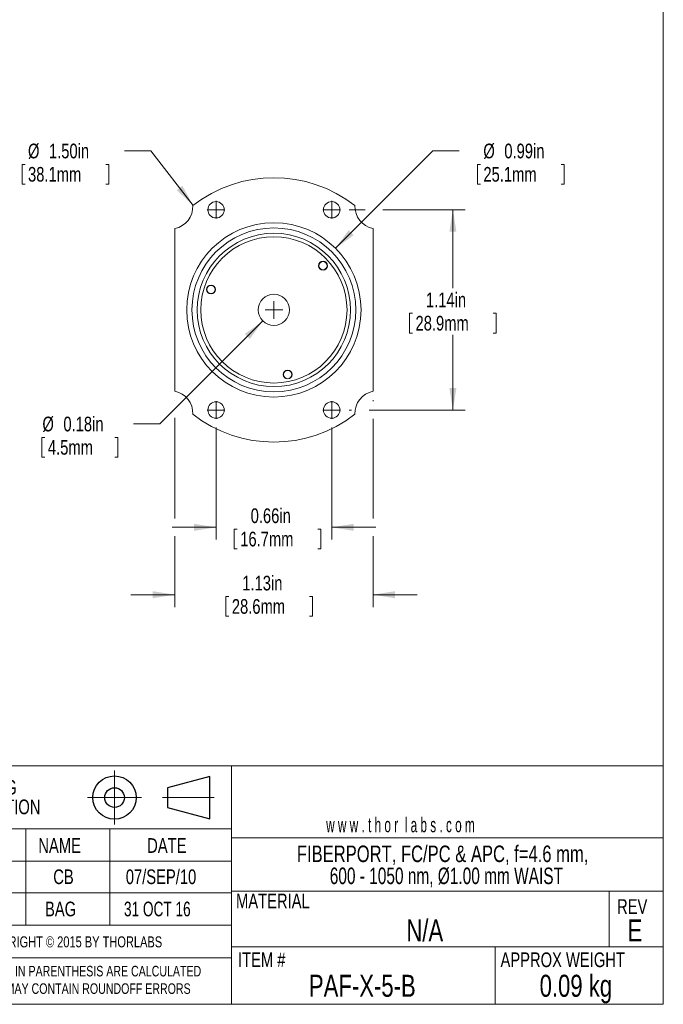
# Model space of a CAD drawing. Header units: inches. Extents: x 0.1 to 10.9, y 0 to 8.5.
# Tile 3 of 12: x 7.3 to 10.9, y 0 to 5.6. Entities that reach past the tile are written whole.
import ezdxf

# ---------------------------------------------------------------- set-up
doc = ezdxf.new("R2010")
doc.units = ezdxf.units.IN
doc.header["$MEASUREMENT"] = 0
doc.header["$PDSIZE"] = -1
doc.linetypes.add('CENTERX2', pattern=[0.8, 0.5, -0.1, 0.1, -0.1])
doc.styles.add('SLDTEXTSTYLE0', font='TXT', dxfattribs={"width": 0.75})
doc.styles.add('SLDTEXTSTYLE1', font='TXT', dxfattribs={"width": 0.6})
doc.styles.add('SLDTEXTSTYLE2', font='TXT', dxfattribs={"width": 0.698276})
doc.styles.add('SLDTEXTSTYLE3', font='TXT', dxfattribs={"width": 0.694444})
doc.dimstyles.new('SLDDIMSTYLE3', dxfattribs={"dimtxt": 0.083333, "dimasz": 0.125, "dimexe": 0, "dimexo": 0.0625, "dimgap": 0.020833, "dimtad": 0, "dimtih": 1, "dimtoh": 1, "dimrnd": 1e-09, "dimdsep": 46, "dimtxsty": 'SLDTEXTSTYLE0', "dimsah": 1, "dimcen": 0.09, "dimadec": 0, "dimazin": 2, "dimtfac": 1, "dimtmove": 0, "dimatfit": 0, "dimfxl": 1, "dimfrac": 2, "dimtolj": 1, "dimtzin": 12, "dimarcsym": 0})
doc.dimstyles.new('SLDDIMSTYLE4', dxfattribs={"dimtxt": 0.083333, "dimasz": 0.125, "dimexe": 0, "dimexo": 0.0625, "dimgap": 0.020833, "dimtad": 0, "dimtih": 1, "dimtoh": 1, "dimrnd": 1e-09, "dimzin": 12, "dimdsep": 46, "dimtxsty": 'SLDTEXTSTYLE0', "dimsah": 1, "dimcen": 0.09, "dimadec": 0, "dimazin": 3, "dimtfac": 1, "dimtofl": 0, "dimtmove": 0, "dimatfit": 3, "dimfxl": 1, "dimfrac": 2, "dimtolj": 1, "dimtzin": 12, "dimarcsym": 0})
doc.dimstyles.new('SLDDIMSTYLE5', dxfattribs={"dimtxt": 0.083333, "dimasz": 0.125, "dimexe": 0, "dimexo": 0.0625, "dimgap": 0.020833, "dimtad": 0, "dimtih": 1, "dimtoh": 1, "dimrnd": 1e-09, "dimdsep": 46, "dimtxsty": 'SLDTEXTSTYLE0', "dimsah": 1, "dimcen": 0, "dimadec": 0, "dimazin": 2, "dimtfac": 1, "dimtofl": 0, "dimtmove": 0, "dimatfit": 3, "dimfxl": 1, "dimfrac": 2, "dimtolj": 1, "dimtzin": 12, "dimarcsym": 0})
doc.dimstyles.new('SLDDIMSTYLE6', dxfattribs={"dimtxt": 0.083333, "dimasz": 0.125, "dimexe": 0, "dimexo": 0.0625, "dimgap": 0.020833, "dimtad": 0, "dimtih": 1, "dimtoh": 1, "dimrnd": 1e-09, "dimzin": 12, "dimdsep": 46, "dimtxsty": 'SLDTEXTSTYLE0', "dimsah": 1, "dimcen": 0.09, "dimadec": 0, "dimazin": 3, "dimtfac": 1, "dimtmove": 0, "dimatfit": 0, "dimfxl": 1, "dimfrac": 2, "dimtolj": 1, "dimtzin": 12, "dimarcsym": 0})
doc.dimstyles.new('SLDDIMSTYLE7', dxfattribs={"dimtxt": 0.083333, "dimasz": 0.125, "dimexe": 0, "dimexo": 0.0625, "dimgap": 0.020833, "dimtad": 0, "dimtih": 1, "dimtoh": 1, "dimrnd": 1e-09, "dimzin": 4, "dimdsep": 46, "dimtxsty": 'SLDTEXTSTYLE0', "dimsah": 1, "dimcen": 0, "dimadec": 0, "dimazin": 1, "dimtfac": 1, "dimtofl": 0, "dimtmove": 0, "dimatfit": 3, "dimfxl": 1, "dimfrac": 2, "dimtolj": 1, "dimtzin": 12, "dimarcsym": 0})

# ---------------------------------------------------------------- blocks, each defined once
blk = doc.blocks.new('Third Angle Projection Block')
at = {"color": 7, "linetype": 'CENTERX2', "lineweight": 0}
for p, q in [((3.9951, 0.9376), (3.9951, 0.5538)), ((3.8033, 0.7457), (4.187, 0.7457)), ((4.3361, 0.7457), (4.7029, 0.7457))]:
    blk.add_line(p, q, dxfattribs=at)
at = {"color": 7, "linetype": 'Continuous', "lineweight": 30}
for p, q in [((4.6701, 0.8957), (4.3701, 0.8153)), ((4.6701, 0.5957), (4.6701, 0.8957)), ((4.3701, 0.8153), (4.3701, 0.6761)), ((4.3701, 0.6761), (4.6701, 0.5957))]:
    blk.add_line(p, q, dxfattribs=at)
for radius in [0.1536, 0.0696]:
    blk.add_circle((3.9951, 0.7457), radius, dxfattribs=at)
at = {"color": 7, "linetype": 'Continuous', "lineweight": 0}
blk.add_point((3.9951, 0.7457), dxfattribs=at)
blk = doc.blocks.new('SW_NOTE_0')
at = {"color": 0, "linetype": 'Continuous', "lineweight": 0, "char_height": 0.06, "attachment_point": 2, "style": 'SLDTEXTSTYLE0'}
for s, insert in [('VALUES IN PARENTHESIS ARE CALCULATED', (0.7837, 0.0773)), ('AND MAY CONTAIN ROUNDOFF ERRORS', (0.7826, -0.022))]:
    blk.add_mtext(s, dxfattribs=dict(at, insert=insert))
blk = doc.blocks.new('SW_NOTE_1')
at = {"color": 0, "linetype": 'Continuous', "lineweight": 0, "char_height": 0.08333, "attachment_point": 1, "style": 'SLDTEXTSTYLE0'}
for s, insert in [('DRAWING', (0, 0.1074)), ('PROJECTION', (0, -0.0037))]:
    blk.add_mtext(s, dxfattribs=dict(at, insert=insert))
blk = doc.blocks.new('SW_NOTE_3')
at = {"color": 0, "linetype": 'Continuous', "lineweight": 0, "char_height": 0.09375, "attachment_point": 2}
for s, insert, style in [('FIBERPORT, FC/PC & APC, f=4.6 mm,', (1.062, 0.1209), 'SLDTEXTSTYLE0'), ('600 - 1050 nm, Ø1.00 mm WAIST', (1.0833, -0.0041), 'SLDTEXTSTYLE2')]:
    blk.add_mtext(s, dxfattribs=dict(at, insert=insert, style=style))
blk = doc.blocks.new('SW_NOTE_9')
at = {"color": 0, "linetype": 'Continuous', "lineweight": 0, "char_height": 0.083333, "attachment_point": 1, "style": 'SLDTEXTSTYLE0'}
for s, insert in [('ASPHERIC LENS', (0.023, 0.0316)), ('f= 4.6mm, NA=0.47', (0.023, -0.0795)), ('AR COATED 600- 1050', (0.023, -0.1906))]:
    blk.add_mtext(s, dxfattribs=dict(at, insert=insert))
blk = doc.blocks.new('_D_7')
at = {"color": 7, "linetype": 'Continuous', "lineweight": 0}
for p, q in [((9.1631, 4.5431), (9.253, 4.5431)), ((9.353, 4.5431), (9.8207, 4.5431)), ((9.7507, 4.5431), (9.7507, 4.0986)), ((9.505, 3.9563), (9.505, 3.8439)), ((9.505, 3.9563), (9.5219, 3.9563)), ((9.9963, 3.9563), (9.9794, 3.9563)), ((9.9963, 3.9563), (9.9963, 3.8439)), ((9.505, 3.8439), (9.5219, 3.8439)), ((9.7507, 3.4069), (9.7507, 3.834)), ((9.9963, 3.8439), (9.9794, 3.8439)), ((9.1631, 3.4069), (9.1748, 3.4069)), ((9.2748, 3.4069), (9.8207, 3.4069))]:
    blk.add_line(p, q, dxfattribs=at)
for points in [[(9.7507, 4.5431), (9.7307, 4.4181), (9.7707, 4.4181)], [(9.7507, 3.4069), (9.7707, 3.5319), (9.7307, 3.5319)]]:
    blk.add_solid(points, dxfattribs=at)
at = {"color": 7, "linetype": 'Continuous', "lineweight": 0, "char_height": 0.08333, "attachment_point": 1, "style": 'SLDTEXTSTYLE0'}
for s, insert in [('1.14in', (9.598, 4.0737)), ('28.9mm', (9.5388, 3.9414))]:
    blk.add_mtext(s, dxfattribs=dict(at, insert=insert))
blk = doc.blocks.new('_D_8')
at = {"color": 7, "linetype": 'Continuous', "lineweight": 0}
for p, q in [((9.0847, 4.3247), (9.637, 4.8772)), ((9.637, 4.8772), (9.787, 4.8772)), ((9.89, 4.8011), (9.89, 4.6887)), ((9.89, 4.8011), (9.9069, 4.8011)), ((10.3813, 4.8011), (10.3644, 4.8011)), ((10.3813, 4.8011), (10.3813, 4.6887)), ((9.89, 4.6887), (9.9069, 4.6887)), ((10.3813, 4.6887), (10.3644, 4.6887))]:
    blk.add_line(p, q, dxfattribs=at)
blk.add_solid([(9.0847, 4.3247), (9.1872, 4.399), (9.159, 4.4273)], dxfattribs=at)
at = {"color": 7, "linetype": 'Continuous', "lineweight": 0, "char_height": 0.08333, "attachment_point": 1, "style": 'SLDTEXTSTYLE0'}
for s, insert in [('%%c', (9.9234, 4.9185)), ('0.99in', (10.0425, 4.9185)), ('25.1mm', (9.9238, 4.7862))]:
    blk.add_mtext(s, dxfattribs=dict(at, insert=insert))
blk = doc.blocks.new('_D_9')
at = {"color": 7, "linetype": 'Continuous', "lineweight": 0}
for p, q in [((8.6726, 3.9124), (8.0886, 3.3278)), ((8.0886, 3.3278), (7.9386, 3.3278)), ((7.4193, 3.2517), (7.4193, 3.1393)), ((7.4193, 3.2517), (7.4362, 3.2517)), ((7.849, 3.2517), (7.8321, 3.2517)), ((7.849, 3.2517), (7.849, 3.1393)), ((7.4193, 3.1393), (7.4362, 3.1393)), ((7.849, 3.1393), (7.8321, 3.1393))]:
    blk.add_line(p, q, dxfattribs=at)
blk.add_solid([(8.6726, 3.9124), (8.5701, 3.8381), (8.5984, 3.8098)], dxfattribs=at)
at = {"color": 7, "linetype": 'Continuous', "lineweight": 0, "char_height": 0.08333, "attachment_point": 1, "style": 'SLDTEXTSTYLE0'}
for s, insert in [('%%c', (7.4219, 3.3691)), ('0.18in', (7.541, 3.3691)), ('4.5mm', (7.4531, 3.2368))]:
    blk.add_mtext(s, dxfattribs=dict(at, insert=insert))
blk = doc.blocks.new('_D_10')
at = {"color": 7, "linetype": 'Continuous', "lineweight": 0}
for p, q in [((8.1726, 3.463), (8.1726, 3.4619)), ((9.2976, 3.463), (9.2976, 3.4569)), ((8.1726, 3.3619), (8.1726, 2.7912)), ((9.2976, 3.3569), (9.2976, 2.7912)), ((8.1726, 2.6912), (8.1726, 2.2889)), ((9.2976, 2.6912), (9.2976, 2.2889)), ((8.1726, 2.3589), (7.9226, 2.3589)), ((8.4629, 2.3489), (8.4629, 2.2365)), ((8.4629, 2.3489), (8.4798, 2.3489)), ((8.9542, 2.3489), (8.9373, 2.3489)), ((8.9542, 2.3489), (8.9542, 2.2365)), ((9.2976, 2.3589), (9.5476, 2.3589)), ((8.4629, 2.2365), (8.4798, 2.2365)), ((8.9542, 2.2365), (8.9373, 2.2365))]:
    blk.add_line(p, q, dxfattribs=at)
for points in [[(8.1726, 2.3589), (8.0476, 2.3789), (8.0476, 2.3389)], [(9.2976, 2.3589), (9.4226, 2.3389), (9.4226, 2.3789)]]:
    blk.add_solid(points, dxfattribs=at)
at = {"color": 7, "linetype": 'Continuous', "lineweight": 0, "char_height": 0.08333, "attachment_point": 1, "style": 'SLDTEXTSTYLE0'}
for s, insert in [('1.13in', (8.5559, 2.4663)), ('28.6mm', (8.4967, 2.334))]:
    blk.add_mtext(s, dxfattribs=dict(at, insert=insert))
blk = doc.blocks.new('_D_11')
at = {"color": 7, "linetype": 'Continuous', "lineweight": 0}
for p, q in [((8.0375, 4.8772), (7.8875, 4.8772)), ((8.2763, 4.5683), (8.0375, 4.8772)), ((7.3066, 4.8011), (7.3066, 4.6887)), ((7.3066, 4.8011), (7.3234, 4.8011)), ((7.7978, 4.8011), (7.781, 4.8011)), ((7.7978, 4.8011), (7.7978, 4.6887)), ((7.3066, 4.6887), (7.3234, 4.6887)), ((7.7978, 4.6887), (7.781, 4.6887))]:
    blk.add_line(p, q, dxfattribs=at)
blk.add_solid([(8.2763, 4.5683), (8.2157, 4.6794), (8.1841, 4.6549)], dxfattribs=at)
at = {"color": 7, "linetype": 'Continuous', "lineweight": 0, "char_height": 0.08333, "attachment_point": 1, "style": 'SLDTEXTSTYLE0'}
for s, insert in [('%%c', (7.34, 4.9185)), ('1.50in', (7.4591, 4.9185)), ('38.1mm', (7.3403, 4.7862))]:
    blk.add_mtext(s, dxfattribs=dict(at, insert=insert))
blk = doc.blocks.new('_D_12')
at = {"color": 7, "linetype": 'Continuous', "lineweight": 0}
for p, q in [((8.4071, 3.3069), (8.4071, 2.6712)), ((9.0631, 3.3069), (9.0631, 2.6712)), ((8.4071, 2.7412), (8.1571, 2.7412)), ((9.0631, 2.7412), (9.3131, 2.7412)), ((8.5104, 2.7313), (8.5104, 2.6189)), ((8.5104, 2.7313), (8.5273, 2.7313)), ((9.0017, 2.7313), (8.9848, 2.7313)), ((9.0017, 2.7313), (9.0017, 2.6189)), ((8.5104, 2.6189), (8.5273, 2.6189)), ((9.0017, 2.6189), (8.9848, 2.6189))]:
    blk.add_line(p, q, dxfattribs=at)
for points in [[(8.4071, 2.7412), (8.2821, 2.7612), (8.2821, 2.7212)], [(9.0631, 2.7412), (9.1881, 2.7212), (9.1881, 2.7612)]]:
    blk.add_solid(points, dxfattribs=at)
at = {"color": 7, "linetype": 'Continuous', "lineweight": 0, "char_height": 0.08333, "attachment_point": 1, "style": 'SLDTEXTSTYLE0'}
for s, insert in [('0.66in', (8.6034, 2.8487)), ('16.7mm', (8.5442, 2.7164))]:
    blk.add_mtext(s, dxfattribs=dict(at, insert=insert))
blk = doc.blocks.new('SW_CENTERMARKSYMBOL_4')
at = {"color": 0, "linetype": 'Continuous', "lineweight": 0}
for q in [(-0.05, 0), (0, 0.05), (0, -0.05), (0.05, 0)]:
    blk.add_line((0, 0), q, dxfattribs=at)
blk = doc.blocks.new('SW_CENTERMARKSYMBOL_5')
at = {"color": 0, "linetype": 'Continuous', "lineweight": 0}
for q in [(-0.05, 0), (0, 0.05), (0, -0.05), (0.05, 0)]:
    blk.add_line((0, 0), q, dxfattribs=at)
blk = doc.blocks.new('SW_CENTERMARKSYMBOL_6')
at = {"color": 0, "linetype": 'Continuous', "lineweight": 0}
for q in [(-0.05, 0), (0, 0.05), (0, -0.05), (0.05, 0)]:
    blk.add_line((0, 0), q, dxfattribs=at)
blk = doc.blocks.new('SW_CENTERMARKSYMBOL_7')
at = {"color": 0, "linetype": 'Continuous', "lineweight": 0}
for q in [(-0.05, 0), (0, 0.05), (0, -0.05), (0.05, 0)]:
    blk.add_line((0, 0), q, dxfattribs=at)
blk = doc.blocks.new('SW_CENTERMARKSYMBOL_8')
at = {"color": 0, "linetype": 'Continuous', "lineweight": 0}
for q in [(-0.05, 0), (0, 0.05), (0, -0.05), (0.05, 0)]:
    blk.add_line((0, 0), q, dxfattribs=at)

msp = doc.modelspace()

# ---------------------------------------------------------------- linework, layer by layer
at = {"color": 7, "linetype": 'Continuous', "lineweight": 0}
for p, q in [((10.9445, 0.0356), (10.9445, 8.4506)), ((8.1726, 3.513), (8.1726, 4.437)), ((9.2976, 4.437), (9.2976, 3.513)), ((10.9445, 1.3874), (10.9445, 1.9698)), ((6.7572, 1.3874), (8.4938, 1.3874)), ((8.4938, 1.3874), (8.4938, 0.0356)), ((8.4938, 1.3874), (10.9445, 1.3874)), ((8.4938, 1.0302), (6.7572, 1.0302)), ((7.3281, 1.0302), (7.3281, 0.4841)), ((7.8037, 1.0302), (7.8037, 0.4841)), ((8.4938, 0.98), (10.9445, 0.98)), ((8.4938, 0.846), (6.7572, 0.846)), ((8.4938, 0.6756), (10.9445, 0.6756)), ((10.6365, 0.6756), (10.6365, 0.3599)), ((8.4938, 0.6662), (6.7572, 0.6662)), ((8.4938, 0.4841), (6.7572, 0.4841)), ((8.4938, 0.3599), (10.9445, 0.3599)), ((9.9901, 0.3599), (9.9901, 0.0356)), ((6.7572, 0.2977), (8.4938, 0.2977)), ((10.9445, 0.0356), (0.0622, 0.0356))]:
    msp.add_line(p, q, dxfattribs=at)
for centre, radius in [((8.4071, 4.5431), 0.0465), ((9.0631, 4.5431), 0.0465), ((8.7351, 3.975), 0.4945), ((8.7351, 3.975), 0.465), ((8.7351, 3.975), 0.435), ((8.7351, 3.975), 0.415), ((9.0138, 4.2259), 0.025), ((9.0138, 4.2259), 0.0234), ((8.3785, 4.0909), 0.025), ((8.3785, 4.0909), 0.0234), ((8.7351, 3.975), 0.0885), ((8.8131, 3.6082), 0.025), ((8.8131, 3.6082), 0.0234), ((8.4071, 3.4069), 0.0465), ((9.0631, 3.4069), 0.0465)]:
    msp.add_circle(centre, radius, dxfattribs=at)
for centre, radius, start, end in [((8.7351, 3.975), 0.75, 52.149, 127.851), ((8.1501, 4.56), 0.125, 280.3698, 3.3051), ((9.3201, 4.56), 0.125, 176.6949, 259.6302), ((8.1501, 3.39), 0.125, 356.6949, 79.6302), ((9.3201, 3.39), 0.125, 100.3698, 183.3051), ((8.7351, 3.975), 0.75, 232.149, 307.851)]:
    msp.add_arc(centre, radius, start, end, dxfattribs=at)

# ---------------------------------------------------------------- block references
for name, p in [('SW_CENTERMARKSYMBOL_5', (8.4071, 4.5431)), ('SW_CENTERMARKSYMBOL_4', (9.0631, 4.5431)), ('SW_CENTERMARKSYMBOL_8', (8.7351, 3.975)), ('SW_NOTE_9', (6.3358, 3.7208)), ('SW_CENTERMARKSYMBOL_6', (8.4071, 3.4069)), ('SW_CENTERMARKSYMBOL_7', (9.0631, 3.4069)), ('SW_NOTE_1', (6.872, 1.2001)), ('SW_NOTE_3', (8.6304, 0.8144)), ('SW_NOTE_0', (6.8836, 0.1754))]:
    msp.add_blockref(name, p, dxfattribs=at)
at = {"color": 7, "linetype": 'Continuous', "xscale": 0.8, "yscale": 0.8, "zscale": 0.8}
msp.add_blockref('Third Angle Projection Block', (4.6349, 0.6109), dxfattribs=at)

# ---------------------------------------------------------------- texts
at = {"color": 7, "linetype": 'Continuous', "lineweight": 0}
for s, insert, char_height, attachment_point, style in [('w w w . t h o r  l a b s . c o m', (9.0316, 1.0943), 0.083333, 1, 'SLDTEXTSTYLE1'), ('NAME', (7.3987, 0.9772), 0.08333, 1, 'SLDTEXTSTYLE0'), ('DATE', (8.0163, 0.9772), 0.08333, 1, 'SLDTEXTSTYLE0'), ('CB', (7.4834, 0.7999), 0.08333, 1, 'SLDTEXTSTYLE0'), ('07/SEP/10', (7.8951, 0.7999), 0.08333, 1, 'SLDTEXTSTYLE0'), ('BAG', (7.4367, 0.617), 0.08333, 1, 'SLDTEXTSTYLE0'), ('31 OCT 16', (7.8845, 0.617), 0.08333, 1, 'SLDTEXTSTYLE3'), ('MATERIAL', (8.5205, 0.6624), 0.08333, 1, 'SLDTEXTSTYLE0'), ('REV', (10.682, 0.6309), 0.08333, 1, 'SLDTEXTSTYLE0'), ('N/A', (9.5912, 0.5162), 0.125, 2, 'SLDTEXTSTYLE0'), ('E', (10.7837, 0.5162), 0.125, 2, 'SLDTEXTSTYLE0'), ('COPYRIGHT © 2015 BY THORLABS', (7.0519, 0.42), 0.0625, 1, 'SLDTEXTSTYLE0'), ('ITEM #', (8.5315, 0.3287), 0.08333, 1, 'SLDTEXTSTYLE0'), ('APPROX WEIGHT', (10.0209, 0.3287), 0.083333, 1, 'SLDTEXTSTYLE0'), ('PAF-X-5-B', (9.2368, 0.202), 0.125, 2, 'SLDTEXTSTYLE0'), ('0.09 kg', (10.4484, 0.202), 0.125, 2, 'SLDTEXTSTYLE0')]:
    msp.add_mtext(s, dxfattribs=dict(at, insert=insert, char_height=char_height, attachment_point=attachment_point, style=style))

# ---------------------------------------------------------------- dimensions: what is measured, and where the dimension line sits
for p1, p2, dimstyle, picture, middle in [((9.1939, 3.3817), (8.2763, 4.5683), 'SLDDIMSTYLE7', '_D_11', (7.5455, 4.8772)), ((8.3855, 3.6253), (9.0847, 4.3247), 'SLDDIMSTYLE5', '_D_8', (10.1289, 4.8772)), ((8.7977, 4.0376), (8.6726, 3.9124), 'SLDDIMSTYLE5', '_D_9', (7.6275, 3.3278))]:
    dim = msp.add_diameter_dim_2p(p1=p1, p2=p2, dimstyle=dimstyle, dxfattribs=at)
    dim.commit()
    dim.dimension.update_dxf_attribs({"geometry": picture, "text_midpoint": middle, "dimtype": 163})
dim = msp.add_linear_dim(base=(9.7507, 3.4069), p1=(9.1131, 4.5431), p2=(9.1131, 3.4069), angle=90, dimstyle='SLDDIMSTYLE4', dxfattribs=at)
dim.commit()
dim.dimension.update_dxf_attribs({"geometry": '_D_7', "text_midpoint": (9.7507, 3.9663), "dimtype": 160})
for base, p1, p2, dimstyle, picture, middle in [((9.2976297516, 2.3588515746), (8.1726297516, 3.5129516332), (9.2976297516, 3.5129516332), 'SLDDIMSTYLE6', '_D_10', (8.7085687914, 2.3588515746)), ((9.0631, 2.7412), (8.4071, 3.3569), (9.0631, 3.3569), 'SLDDIMSTYLE3', '_D_12', (8.7561, 2.7412))]:
    dim = msp.add_linear_dim(base=base, p1=p1, p2=p2, dimstyle=dimstyle, dxfattribs=at)
    dim.commit()
    dim.dimension.update_dxf_attribs({"geometry": picture, "text_midpoint": middle, "dimtype": 160})

doc.saveas('drawing.dxf')
